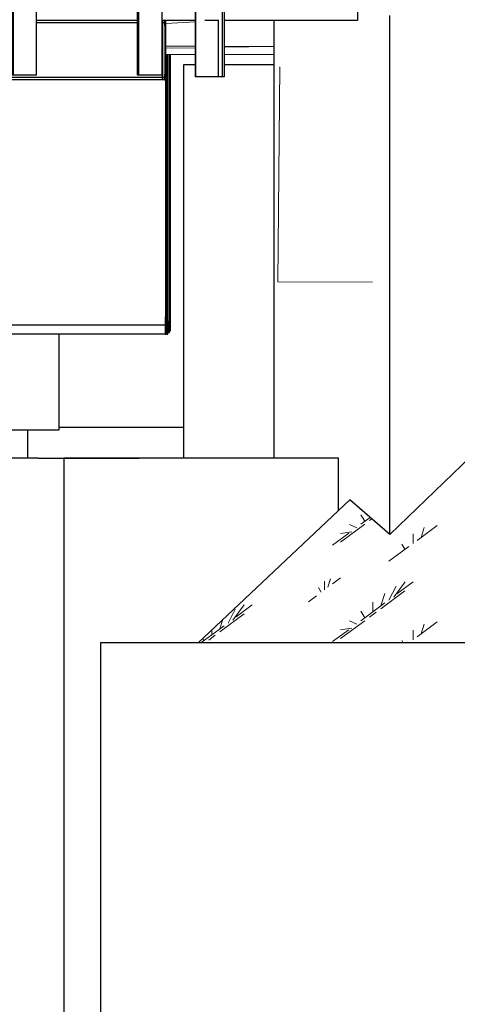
# Model space of a CAD drawing. Extents: x -805 to 3526, y -961 to 1039.
# Tile 108 of 256: x 288.45 to 289.77, y 33.58 to 36.56. Entities that reach past the tile are written whole.
import ezdxf

# ---------------------------------------------------------------- set-up
doc = ezdxf.new("R2010")
doc.units = 0
doc.linetypes.add('AUSGEZOGEN', pattern=[2, 1, 1])
doc.layers.get('0').update_dxf_attribs({"color": 251})
for name, color, linetype, lineweight in [('P-HP-Dorsten 2022 - Ansicht$0$IFCOUT_Oberbau_IFC_RVT-1-Schnitt 8$0$A-GENM', 13, 'Continuous', 9), ('P-HP-Dorsten 2022 - Ansicht$0$VE22-087 - Bf_Dorsten-Hervest ModellRevit2021_rvt-1-Schnitt 8$0$A-FLOR', 192, 'Continuous', 9), ('P-HP-Dorsten 2022 - Ansicht$0$VE22-087 - Bf_Dorsten-Hervest ModellRevit2021_rvt-1-Schnitt 8$0$A-FLOR-HRAL', 11, 'Continuous', 9), ('P-HP-Dorsten 2022 - Ansicht$0$VE22-087 - Bf_Dorsten-Hervest ModellRevit2021_rvt-1-Schnitt 8$0$A-FLOR-PATT', 8, 'Continuous', 35), ('P-HP-Dorsten 2022 - Ansicht$0$VE22-087 - Bf_Dorsten-Hervest ModellRevit2021_rvt-1-Schnitt 8$0$A-WALL', 113, 'Continuous', 9), ('P-HP-Dorsten 2022 - Ansicht$0$VE22-087 - Bf_Dorsten-Hervest ModellRevit2021_rvt-1-Schnitt 8$0$S-BEAM', 12, 'Continuous', 9), ('TTK-B-Bestand', 252, 'Continuous', 35), ('TTK-P-Treppe oben', 12, 'Continuous', 25), ('TTK-P-Treppe unten', 12, 'Continuous', 25)]:
    doc.layers.add(name, color=color, linetype=linetype, lineweight=lineweight)
doc.layers.add('TTK-P-Bahnsteig', color=12, linetype='Continuous')
doc.layers.add('TTK-P-TEXT', color=12, linetype='AUSGEZOGEN')
doc.styles.add('AKG DIN 6776', font='AKG_DIN67.TTF')
doc.dimstyles.new('TTK$6', dxfattribs={"dimtxt": 2.5, "dimasz": 2.5, "dimexe": 3.5, "dimexo": 0.1, "dimgap": 1, "dimtad": 1, "dimzin": 0, "dimtxsty": 'AKG DIN 6776', "dimblk": 'OBLIQUE', "dimcen": -0.09, "dimdle": 3, "dimse1": 1, "dimse2": 1, "dimclrd": 256, "dimclre": 256, "dimclrt": 256, "dimadec": 3, "dimazin": 0, "dimtfac": 1, "dimtofl": 0, "dimtmove": 0, "dimatfit": 3, "dimldrblk": 'OBLIQUE', "dimfxl": 7, "dimfxlon": 1, "dimtolj": 1, "dimtzin": 0, "dimlwd": -1, "dimlwe": -1, "dimarcsym": 0})

# ---------------------------------------------------------------- blocks, each defined once
blk = doc.blocks.new('*D549')
at = {"layer": 'DEFPOINTS', "color": 0}
for p in [(1594.653, 36.7397), (1594.3062, 36.5752), (8.2233, 0)]:
    blk.add_point(p, dxfattribs=at)
at = {"layer": 'TTK-B-Bestand', "insert": (1594.1093, 36.9835), "char_height": 0.25, "attachment_point": 5, "style": 'AKG DIN 6776'}
blk.add_mtext('\\A1;36,588', dxfattribs=at)
blk = doc.blocks.new('_OBLIQUE')
at = {"color": 0, "linetype": 'ByBlock'}
blk.add_line((-0.5, -0.5), (0.5, 0.5), dxfattribs=at)
blk = doc.blocks.new('*D548')
at = {"layer": 'DEFPOINTS', "color": 0}
for p in [(1585.5366, 36.7706), (1585.0459, 36.614), (-0.8681, 0.0309)]:
    blk.add_point(p, dxfattribs=at)
at = {"layer": 'TTK-B-Bestand', "insert": (1585.0178, 37.0144), "char_height": 0.25, "attachment_point": 5, "style": 'AKG DIN 6776'}
blk.add_mtext('\\A1;36,621', dxfattribs=at)
blk = doc.blocks.new('*D547')
at = {"layer": 'DEFPOINTS', "color": 0}
for p in [(1244.5951, 35.6713), (1244.1853, 35.5313), (0, 0)]:
    blk.add_point(p, dxfattribs=at)
at = {"layer": 'TTK-P-Treppe unten', "insert": (1244.1389, 35.9152), "char_height": 0.25, "attachment_point": 5, "style": 'AKG DIN 6776', "bg_fill": 3, "box_fill_scale": 1.1, "bg_fill_color": 256, "bg_fill_true_color": 13158600, "bg_fill_transparency": 0}
blk.add_mtext('\\A1;35,53', dxfattribs=at)
blk = doc.blocks.new('*D546')
at = {"layer": 'DEFPOINTS', "color": 0}
for p in [(1248.9571, 37.4519), (1249.0816, 37.3335), (0, 0)]:
    blk.add_point(p, dxfattribs=at)
at = {"layer": 'TTK-P-Treppe unten', "insert": (1249.4133, 37.6958), "char_height": 0.25, "attachment_point": 5, "style": 'AKG DIN 6776'}
blk.add_mtext('\\A1;37,33', dxfattribs=at)
blk = doc.blocks.new('*D545')
at = {"layer": 'DEFPOINTS', "color": 0}
for p in [(1259.6018, 37.4765), (1259.6991, 37.3874), (0.198, 0.0396)]:
    blk.add_point(p, dxfattribs=at)
at = {"layer": 'TTK-P-Treppe unten', "insert": (1259.1455, 37.7204), "char_height": 0.25, "attachment_point": 5, "style": 'AKG DIN 6776'}
blk.add_mtext('\\A1;37,35', dxfattribs=at)
blk = doc.blocks.new('*D543')
at = {"layer": 'DEFPOINTS', "color": 0}
for p in [(859.6449, 36.5698), (860.128, 36.5698), (-0.7156, 0.0247)]:
    blk.add_point(p, dxfattribs=at)
at = {"layer": 'TTK-P-TEXT', "insert": (860.5843, 36.8136), "char_height": 0.25, "attachment_point": 5, "style": 'AKG DIN 6776'}
blk.add_mtext('\\A1;36,55', dxfattribs=at)
blk = doc.blocks.new('*D541')
at = {"layer": 'DEFPOINTS', "color": 0}
for p in [(868.7985, 36.6417), (869.2816, 36.6417), (8.438, 0.0966)]:
    blk.add_point(p, dxfattribs=at)
at = {"layer": 'TTK-B-Bestand', "insert": (869.7378, 36.8855), "char_height": 0.25, "attachment_point": 5, "style": 'AKG DIN 6776'}
blk.add_mtext('\\A1;36,55', dxfattribs=at)
blk = doc.blocks.new('*D540')
at = {"layer": 'DEFPOINTS', "color": 0}
for p in [(1239.4124, 37.4656), (1239.2481, 37.3256), (-4.9372, 1.7943)]:
    blk.add_point(p, dxfattribs=at)
at = {"layer": 'TTK-P-Treppe unten', "insert": (1238.8681, 37.7095), "char_height": 0.25, "attachment_point": 5, "style": 'AKG DIN 6776', "bg_fill": 3, "box_fill_scale": 1.1, "bg_fill_color": 256, "bg_fill_true_color": 13158600, "bg_fill_transparency": 0}
blk.add_mtext('\\A1;37,329', dxfattribs=at)
blk = doc.blocks.new('*D539')
at = {"layer": 'DEFPOINTS', "color": 0}
for p in [(303.4751, 35.7451), (303.9213, 35.7444), (0, 0)]:
    blk.add_point(p, dxfattribs=at)
at = {"layer": 'TTK-P-Treppe oben', "insert": (304.3775, 35.9883), "char_height": 0.25, "attachment_point": 5, "style": 'AKG DIN 6776'}
blk.add_mtext('\\A1;35,75', dxfattribs=at)
blk = doc.blocks.new('*D538')
at = {"layer": 'DEFPOINTS', "color": 0}
for p in [(1076.6395, 36.011), (1076.7895, 35.997), (0, 0)]:
    blk.add_point(p, dxfattribs=at)
at = {"layer": 'TTK-P-Treppe oben', "insert": (1076.1833, 36.2548), "char_height": 0.25, "attachment_point": 5, "style": 'AKG DIN 6776'}
blk.add_mtext('\\A1;36,00', dxfattribs=at)
blk = doc.blocks.new('P-HP-Dorsten 2022 - Ansicht$0$VE22-087 - Bf_Dorsten-Hervest ModellRevit2021_rvt-1-Schnitt 8$0$IPEv Träger - IPEv 1000-14633589-Schnitt 8')
at = {"layer": 'P-HP-Dorsten 2022 - Ansicht$0$VE22-087 - Bf_Dorsten-Hervest ModellRevit2021_rvt-1-Schnitt 8$0$S-BEAM', "color": 250, "lineweight": 25}
for p, q in [((-47887.8, 36558.5), (-47887.8, 35662.5)), ((-47887.6, 35662.5), (-47887.6, 36558.5)), ((-57509.7, 35638.5), (-47888.8, 35638.5)), ((-47888.8, 35638.5), (-47888.8, 35610.5)), ((-47887.9, 35638.5), (-47888.8, 35638.5)), ((-47886.7, 35638.5), (-47887.5, 35638.5)), ((-47886.7, 35610.5), (-47886.7, 35638.5)), ((-47888.8, 35610.5), (-57509.7, 35610.5)), ((-47888.8, 35610.5), (-47886.7, 35610.5))]:
    blk.add_line(p, q, dxfattribs=at)
for centre, start_param, end_param in [((-47887.9, 36558.5), 4.712389, 4.793207), ((-47887.5, 36558.5), 1.489978, 1.570796), ((-47887.9, 35662.5), 3.141593, 4.712389), ((-47887.5, 35662.5), 1.570796, 3.141593)]:
    blk.add_ellipse(centre, major_axis=(0, 24), ratio=0.007059, start_param=start_param, end_param=end_param, dxfattribs=at)
blk = doc.blocks.new('P-HP-Dorsten 2022 - Ansicht$0$VE22-087 - Bf_Dorsten-Hervest ModellRevit2021_rvt-1-Schnitt 8$0$IPE Träger - IPE 180-14636197-Schnitt 8')
at = {"layer": 'P-HP-Dorsten 2022 - Ansicht$0$VE22-087 - Bf_Dorsten-Hervest ModellRevit2021_rvt-1-Schnitt 8$0$S-BEAM', "color": 250, "lineweight": 25}
for p, q in [((-47974, 36552.4), (-48278.5, 36552.4)), ((-47897.6, 36552.4), (-47898.5, 36552.4)), ((-47897.6, 36560.3), (-47897.6, 36552.4)), ((-47897.6, 36552.4), (-47897.3, 36552.4)), ((-47897.2, 36552.4), (-47896.9, 36552.4)), ((-47896.9, 36552.4), (-47896.9, 36560.3)), ((-47897.3, 36543.4), (-47897.3, 36397.4)), ((-57509.7, 36388.4), (-47897.6, 36388.4)), ((-47897.6, 36380.4), (-49097, 36380.4)), ((-47897.6, 36388.4), (-47897.6, 36380.4)), ((-47897.3, 36388.4), (-47897.6, 36388.4)), ((-47897.6, 36380.4), (-47896.9, 36380.4)), ((-47896.9, 36388.4), (-47897.2, 36388.4)), ((-47896.9, 36380.4), (-47896.9, 36388.4))]:
    blk.add_line(p, q, dxfattribs=at)
for centre, start_param, end_param in [((-47897.3, 36543.4), 4.712389, 6.283185), ((-47897.2, 36543.4), 0, 1.570796), ((-47897.3, 36397.4), 3.141593, 4.712389), ((-47897.2, 36397.4), 1.570796, 3.141593)]:
    blk.add_ellipse(centre, major_axis=(0, 9), ratio=0.007059, start_param=start_param, end_param=end_param, dxfattribs=at)
blk = doc.blocks.new('P-HP-Dorsten 2022 - Ansicht$0$VE22-087 - Bf_Dorsten-Hervest ModellRevit2021_rvt-1-Schnitt 8$0$Geländer - Pfoster L Profil 75mm-V55-Schnitt 8')
at = {"layer": 'P-HP-Dorsten 2022 - Ansicht$0$VE22-087 - Bf_Dorsten-Hervest ModellRevit2021_rvt-1-Schnitt 8$0$A-FLOR-HRAL', "color": 250, "lineweight": 25}
for p, q in [((-47969, 37520.3), (-47974, 37520.3)), ((-47974, 37520.3), (-47974, 36395.3)), ((-47968.5, 37520.3), (-47969, 37520.3)), ((-47969, 36395.3), (-47969, 37520.3)), ((-47898.5, 37520.3), (-47968.5, 37520.3)), ((-47968.5, 36395.3), (-47968.5, 37520.3)), ((-47898.5, 37520.3), (-47898.5, 37520.3)), ((-47898.5, 36395.3), (-47898.5, 37520.3)), ((-47974, 36395.3), (-47969, 36395.3)), ((-47969, 36395.3), (-47968.5, 36395.3)), ((-47968.5, 36395.3), (-47898.5, 36395.3)), ((-47898.5, 36395.3), (-47898.5, 36395.3))]:
    blk.add_line(p, q, dxfattribs=at)
blk = doc.blocks.new('P-HP-Dorsten 2022 - Ansicht$0$VE22-087 - Bf_Dorsten-Hervest ModellRevit2021_rvt-1-Schnitt 8$0$Geländer - Geländer-14735908-Schnitt 8')
for p in [(-380, 0), (0, 0)]:
    blk.add_blockref('P-HP-Dorsten 2022 - Ansicht$0$VE22-087 - Bf_Dorsten-Hervest ModellRevit2021_rvt-1-Schnitt 8$0$Geländer - Pfoster L Profil 75mm-V55-Schnitt 8', p)

msp = doc.modelspace()

# ---------------------------------------------------------------- linework, layer by layer
at = {"layer": 'P-HP-Dorsten 2022 - Ansicht$0$IFCOUT_Oberbau_IFC_RVT-1-Schnitt 8$0$A-GENM', "color": 251, "lineweight": 5}
for p, q in [((288.9814, 36.5555), (288.8912, 36.5503)), ((288.9814, 36.482), (288.891, 36.4821)), ((288.9814, 36.4776), (288.891, 36.4763)), ((289.2192, 36.4816), (289.0685, 36.4818)), ((289.2192, 36.4812), (289.0685, 36.4789)), ((288.891, 36.4571), (288.9814, 36.457)), ((289.0685, 36.4568), (289.2192, 36.4566))]:
    msp.add_line(p, q, dxfattribs=at)
at = {"layer": 'P-HP-Dorsten 2022 - Ansicht$0$VE22-087 - Bf_Dorsten-Hervest ModellRevit2021_rvt-1-Schnitt 8$0$A-FLOR', "color": 251, "lineweight": 25}
for p, q in [((289.4721, 36.5903), (289.4721, 36.5603)), ((288.8048, 36.5603), (288.5003, 36.5603)), ((288.9814, 36.5603), (288.8803, 36.5603)), ((289.0526, 36.5603), (289.0103, 36.5603)), ((289.4721, 36.5603), (289.0685, 36.5603))]:
    msp.add_line(p, q, dxfattribs=at)
at = {"layer": 'P-HP-Dorsten 2022 - Ansicht$0$VE22-087 - Bf_Dorsten-Hervest ModellRevit2021_rvt-1-Schnitt 8$0$A-FLOR-HRAL', "color": 251, "lineweight": 25}
for p, q in [((288.9823, 36.3892), (288.9823, 37.5822)), ((289.0636, 36.3892), (289.0636, 37.5842)), ((289.0685, 37.5842), (289.0685, 36.3892)), ((288.9814, 36.3892), (288.9814, 37.5142)), ((289.0512, 36.3892), (289.0512, 36.5603)), ((288.9823, 36.3892), (288.9814, 36.3892)), ((289.0512, 36.3892), (288.9823, 36.3892)), ((289.0636, 36.3892), (289.0512, 36.3892)), ((289.0685, 36.3892), (289.0636, 36.3892))]:
    msp.add_line(p, q, dxfattribs=at)
at = {"layer": 'P-HP-Dorsten 2022 - Ansicht$0$VE22-087 - Bf_Dorsten-Hervest ModellRevit2021_rvt-1-Schnitt 8$0$A-WALL', "color": 251, "lineweight": 25}
for p, q in [((288.9814, 36.4253), (288.9448, 36.4253)), ((289.2192, 36.4253), (289.0685, 36.4253))]:
    msp.add_line(p, q, dxfattribs=at)
at = {"layer": 'P-HP-Dorsten 2022 - Ansicht$0$VE22-087 - Bf_Dorsten-Hervest ModellRevit2021_rvt-1-Schnitt 8$0$S-BEAM', "color": 251, "lineweight": 25}
for p, q in [((288.888, 36.5524), (288.8819, 36.5524)), ((288.888, 36.5603), (288.888, 36.5524)), ((288.888, 36.5524), (288.8882, 36.5524)), ((288.8884, 36.5524), (288.8886, 36.5524)), ((288.8886, 36.5524), (288.8886, 36.5603)), ((288.8883, 36.5434), (288.8883, 36.3974)), ((288.8819, 36.3884), (288.888, 36.3884)), ((288.888, 36.3804), (288.8819, 36.3804)), ((288.888, 36.3884), (288.888, 36.3804)), ((288.8882, 36.3884), (288.888, 36.3884)), ((288.888, 36.3804), (288.8886, 36.3804)), ((288.8886, 36.3884), (288.8884, 36.3884)), ((288.8886, 36.3804), (288.8886, 36.3884))]:
    msp.add_line(p, q, dxfattribs=at)
for centre, start_param, end_param in [((288.8882, 36.5434), 4.712389, 6.283185), ((288.8884, 36.5434), 0, 1.570796), ((288.8882, 36.3974), 3.141593, 4.712389), ((288.8884, 36.3974), 1.570796, 3.141593)]:
    msp.add_ellipse(centre, major_axis=(0, 0.009), ratio=0.007059, start_param=start_param, end_param=end_param, dxfattribs=at)

# ---------------------------------------------------------------- block references
at = {"layer": 'P-HP-Dorsten 2022 - Ansicht$0$VE22-087 - Bf_Dorsten-Hervest ModellRevit2021_rvt-1-Schnitt 8$0$A-FLOR-HRAL', "color": 251, "lineweight": 25, "xscale": 0.001, "yscale": 0.001, "zscale": 0.001}
msp.add_blockref('P-HP-Dorsten 2022 - Ansicht$0$VE22-087 - Bf_Dorsten-Hervest ModellRevit2021_rvt-1-Schnitt 8$0$Geländer - Geländer-14735908-Schnitt 8', (336.7788, 0), dxfattribs=at)
at = {"layer": 'P-HP-Dorsten 2022 - Ansicht$0$VE22-087 - Bf_Dorsten-Hervest ModellRevit2021_rvt-1-Schnitt 8$0$S-BEAM', "color": 251, "lineweight": 25, "xscale": 0.001, "yscale": 0.001, "zscale": 0.001}
msp.add_blockref('P-HP-Dorsten 2022 - Ansicht$0$VE22-087 - Bf_Dorsten-Hervest ModellRevit2021_rvt-1-Schnitt 8$0$IPE Träger - IPE 180-14636197-Schnitt 8', (336.7788, 0), dxfattribs=at)

# ---------------------------------------------------------------- dimensions: what is measured, and where the dimension line sits
at = {"layer": 'TTK-B-Bestand', "color": 251}
for feature_location, offset, origin, text, picture, middle in [((1585.0459, 36.614), (0.4461, 0.1576), (-0.8681, 0.0309), '36,621', '*D548', (1585.0178, 37.0144)), ((1594.3062, 36.5752), (0.2947, 0.1656), (8.2233, 0), '36,588', '*D549', (1594.1093, 36.9835))]:
    dim = msp.add_ordinate_dim(feature_location=feature_location, offset=offset, dtype=0, origin=origin, text=text, dimstyle='TTK$6', override={"dimscale": 0, "dimdec": 3, "dimtmove": 1, "dimfxlon": 0}, dxfattribs=at)
    dim.commit()
    dim.dimension.update_dxf_attribs({"geometry": picture, "text_midpoint": middle})

# ---------------------------------------------------------------- next in the draw order: dimensions: what is measured, and where the dimension line sits
at = {"layer": 'TTK-P-Treppe unten', "color": 251}
dim = msp.add_ordinate_dim(feature_location=(1244.1853, 35.5313), offset=(0.4098, 0.14), dtype=0, origin=(0, 0), dimstyle='TTK$6', override={"dimscale": 0, "dimtfill": 1}, dxfattribs=at)
dim.commit()
dim.dimension.update_dxf_attribs({"geometry": '*D547', "text_midpoint": (1244.1389, 35.9152)})

# ---------------------------------------------------------------- next in the draw order: linework, layer by layer
at = {"layer": 'P-HP-Dorsten 2022 - Ansicht$0$IFCOUT_Oberbau_IFC_RVT-1-Schnitt 8$0$A-GENM', "color": 251}
for p in [(289.2369, 36.42), (289.5178, 35.7678)]:
    msp.add_line(p, (289.2309, 35.7683), dxfattribs=at)
at = {"layer": 'P-HP-Dorsten 2022 - Ansicht$0$VE22-087 - Bf_Dorsten-Hervest ModellRevit2021_rvt-1-Schnitt 8$0$A-FLOR', "color": 251, "lineweight": 25}
for p, q in [((290.7212, 36.1142), (289.5703, 35.0035)), ((288.9894, 34.6753), (289.4487, 35.1087)), ((289.5703, 35.0035), (289.4487, 35.1087))]:
    msp.add_line(p, q, dxfattribs=at)
at = {"layer": 'P-HP-Dorsten 2022 - Ansicht$0$VE22-087 - Bf_Dorsten-Hervest ModellRevit2021_rvt-1-Schnitt 8$0$A-FLOR-PATT', "color": 251, "linetype": 'Continuous', "lineweight": 9}
for p, q in [((289.4944, 35.0436), (289.4826, 35.0632)), ((289.4213, 34.9806), (289.4944, 35.0348)), ((289.47, 35.0241), (289.4482, 35.0341)), ((289.4822, 35.0346), (289.5103, 35.0554)), ((289.509, 35.0457), (289.5158, 35.0507)), ((289.6528, 34.9858), (289.7137, 35.031)), ((289.397, 34.9713), (289.4457, 35.0075)), ((289.4554, 35.0119), (289.4209, 35.007)), ((289.6406, 34.9769), (289.6406, 35.0061)), ((289.6649, 34.9951), (289.6743, 35.0248)), ((289.5675, 34.9226), (289.6284, 34.9678)), ((289.6163, 34.9588), (289.6068, 34.9744)), ((289.3726, 34.8365), (289.3726, 34.8628)), ((289.3822, 34.8438), (289.3905, 34.8698)), ((289.3969, 34.8545), (289.4213, 34.8726)), ((289.5821, 34.8139), (289.6166, 34.8601)), ((289.5919, 34.8238), (289.6406, 34.86)), ((289.3238, 34.8003), (289.3482, 34.8183)), ((289.3628, 34.8292), (289.3546, 34.8429)), ((289.5431, 34.7879), (289.5549, 34.825)), ((289.5432, 34.779), (289.6163, 34.8332)), ((289.5675, 34.8045), (289.5893, 34.8468)), ((289.0947, 34.7444), (289.1292, 34.7906)), ((289.1045, 34.7544), (289.1533, 34.7906)), ((289.4822, 34.7425), (289.5553, 34.7968)), ((289.5188, 34.7697), (289.5188, 34.7989)), ((289.0558, 34.7095), (289.1289, 34.7637)), ((289.0801, 34.7351), (289.1019, 34.7773)), ((289.4944, 34.7516), (289.4826, 34.7712)), ((289.509, 34.7537), (289.5285, 34.7681)), ((289.0557, 34.7185), (289.0645, 34.7462)), ((289.4213, 34.6886), (289.4944, 34.7428)), ((289.47, 34.7321), (289.4482, 34.742)), ((289.6528, 34.6938), (289.7137, 34.739)), ((289.6649, 34.7031), (289.6743, 34.7327)), ((288.9979, 34.6753), (289.068, 34.7273)), ((289.0217, 34.6842), (289.0412, 34.6987)), ((289.0314, 34.7003), (289.0314, 34.7149)), ((289.397, 34.6793), (289.4457, 34.7154)), ((289.4554, 34.7198), (289.4209, 34.7149)), ((289.6406, 34.6849), (289.6406, 34.7141)), ((289.0071, 34.6821), (289.0033, 34.6884)), ((289.6111, 34.6753), (289.6068, 34.6824)), ((289.6279, 34.6753), (289.6284, 34.6757))]:
    msp.add_line(p, q, dxfattribs=at)
at = {"layer": 'P-HP-Dorsten 2022 - Ansicht$0$VE22-087 - Bf_Dorsten-Hervest ModellRevit2021_rvt-1-Schnitt 8$0$A-WALL', "color": 251, "lineweight": 25}
for p, q in [((289.2192, 36.5603), (289.2192, 35.2348)), ((289.5703, 35.0035), (289.5703, 36.5753)), ((288.9448, 36.4253), (288.9448, 35.2348)), ((288.5689, 35.3209), (288.5689, 35.6105)), ((288.5689, 35.3286), (288.9448, 35.3286)), ((288.254, 35.3209), (288.5689, 35.3209)), ((288.4729, 35.3209), (288.4729, 35.2353)), ((288.5044, 35.2353), (288.0374, 35.2353)), ((288.5044, 35.2348), (288.5044, 35.2353)), ((288.5044, 35.2353), (288.7928, 35.2353)), ((288.7928, 35.2353), (288.8112, 35.2353)), ((288.5044, 35.2348), (288.5831, 35.2348)), ((289.4145, 35.2348), (288.5831, 35.2348)), ((288.5831, 35.2348), (288.5831, 32.0803)), ((289.4145, 35.0764), (289.4145, 35.2348)), ((290.0732, 34.6753), (288.6936, 34.6753)), ((288.6936, 34.6753), (288.6936, 32.0803))]:
    msp.add_line(p, q, dxfattribs=at)
at = {"layer": 'P-HP-Dorsten 2022 - Ansicht$0$VE22-087 - Bf_Dorsten-Hervest ModellRevit2021_rvt-1-Schnitt 8$0$S-BEAM', "color": 251, "lineweight": 25}
for p, q in [((288.8961, 36.4571), (288.8961, 35.6625)), ((288.8962, 35.6625), (288.8962, 36.4571)), ((288.9019, 36.4571), (288.9019, 35.6673)), ((288.902, 35.6673), (288.902, 36.4571)), ((288.9046, 36.4571), (288.9046, 35.6723)), ((288.9047, 35.6723), (288.9047, 36.4571)), ((288.8922, 35.6385), (288.895, 35.6385)), ((288.895, 35.6385), (288.895, 35.6105)), ((288.8959, 35.6385), (288.895, 35.6385)), ((288.8963, 35.6433), (288.9011, 35.6433)), ((288.8973, 35.6385), (288.8964, 35.6385)), ((288.8973, 35.6105), (288.8973, 35.6385)), ((288.9011, 35.6433), (288.9011, 35.6153)), ((288.9018, 35.6433), (288.9011, 35.6433)), ((288.9021, 35.6483), (288.9037, 35.6483)), ((288.9029, 35.6433), (288.9022, 35.6433)), ((288.9029, 35.6153), (288.9029, 35.6433)), ((288.9037, 35.6483), (288.9037, 35.6203)), ((288.9044, 35.6483), (288.9037, 35.6483)), ((288.9056, 35.6483), (288.9048, 35.6483)), ((288.9056, 35.6203), (288.9056, 35.6483)), ((288.895, 35.6105), (288.8922, 35.6105)), ((288.895, 35.6105), (288.8973, 35.6105)), ((288.9011, 35.6153), (288.8973, 35.6153)), ((288.9011, 35.6153), (288.9029, 35.6153)), ((288.9037, 35.6203), (288.9029, 35.6203)), ((288.9037, 35.6203), (288.9056, 35.6203))]:
    msp.add_line(p, q, dxfattribs=at)
for centre, ratio, start_param, end_param in [((288.8959, 35.6625), 0.007517, 3.141593, 4.712389), ((288.8964, 35.6625), 0.007517, 1.570796, 3.141593), ((288.9018, 35.6673), 0.005867, 3.141593, 4.712389), ((288.9022, 35.6673), 0.005867, 1.570796, 3.141593), ((288.9044, 35.6723), 0.0062, 3.141593, 4.712389), ((288.9048, 35.6723), 0.0062, 1.570796, 3.141593)]:
    msp.add_ellipse(centre, major_axis=(0, 0.024), ratio=ratio, start_param=start_param, end_param=end_param, dxfattribs=at)

# ---------------------------------------------------------------- next in the draw order: block references
at = {"layer": 'P-HP-Dorsten 2022 - Ansicht$0$VE22-087 - Bf_Dorsten-Hervest ModellRevit2021_rvt-1-Schnitt 8$0$S-BEAM', "color": 251, "lineweight": 25, "xscale": 0.001, "yscale": 0.001, "zscale": 0.001}
msp.add_blockref('P-HP-Dorsten 2022 - Ansicht$0$VE22-087 - Bf_Dorsten-Hervest ModellRevit2021_rvt-1-Schnitt 8$0$IPEv Träger - IPEv 1000-14633589-Schnitt 8', (336.7788, 0), dxfattribs=at)

# ---------------------------------------------------------------- next in the draw order: dimensions: what is measured, and where the dimension line sits
at = {"layer": 'TTK-B-Bestand', "color": 251}
dim = msp.add_ordinate_dim(feature_location=(868.7985, 36.6417), offset=(0.4831, 0), dtype=0, origin=(8.438, 0.0966), dimstyle='TTK$6', override={"dimscale": 0, "dimfxlon": 0}, dxfattribs=at)
dim.commit()
dim.dimension.update_dxf_attribs({"geometry": '*D541', "text_midpoint": (869.7378, 36.8855)})
at = {"layer": 'TTK-P-TEXT', "color": 251}
dim = msp.add_ordinate_dim(feature_location=(859.6449, 36.5698), offset=(0.4831, 0), dtype=0, origin=(-0.7156, 0.0247), dimstyle='TTK$6', override={"dimscale": 0, "dimfxlon": 0}, dxfattribs=at)
dim.commit()
dim.dimension.update_dxf_attribs({"geometry": '*D543', "text_midpoint": (860.5843, 36.8136)})
at = {"layer": 'TTK-P-Treppe unten', "color": 251}
for feature_location, offset, origin, picture, middle in [((1249.0816, 37.3335), (-0.1245, 0.1184), (0, 0), '*D546', (1249.4133, 37.6958)), ((1259.6991, 37.3874), (-0.0973, 0.0891), (0.198, 0.0396), '*D545', (1259.1455, 37.7204))]:
    dim = msp.add_ordinate_dim(feature_location=feature_location, offset=offset, dtype=0, origin=origin, dimstyle='TTK$6', override={"dimscale": 0}, dxfattribs=at)
    dim.commit()
    dim.dimension.update_dxf_attribs({"geometry": picture, "text_midpoint": middle})

# ---------------------------------------------------------------- next in the draw order: dimensions: what is measured, and where the dimension line sits
dim = msp.add_ordinate_dim(feature_location=(1239.2481, 37.3256), offset=(0.1119, 0.1412), dtype=0, origin=(-4.9372, 1.7943), text='37,329', dimstyle='TTK$6', override={"dimscale": 0, "dimtfill": 1}, dxfattribs=at)
dim.commit()
dim.dimension.update_dxf_attribs({"geometry": '*D540', "text_midpoint": (1238.8681, 37.7095)})

# ---------------------------------------------------------------- next in the draw order: linework, layer by layer
at = {"layer": 'TTK-P-Bahnsteig', "color": 251}
msp.add_circle((473.7851, 39.1322), 1000, dxfattribs=at)

# ---------------------------------------------------------------- next in the draw order: dimensions: what is measured, and where the dimension line sits
at = {"layer": 'TTK-P-Treppe oben', "color": 251}
for feature_location, offset, picture, middle in [((1076.7895, 35.997), (-0.15, 0.014), '*D538', (1076.1833, 36.2548)), ((303.4751, 35.7451), (0.4462, -0.0007), '*D539', (304.3775, 35.9883))]:
    dim = msp.add_ordinate_dim(feature_location=feature_location, offset=offset, dtype=0, origin=(0, 0), dimstyle='TTK$6', override={"dimscale": 0}, dxfattribs=at)
    dim.commit()
    dim.dimension.update_dxf_attribs({"geometry": picture, "text_midpoint": middle})

doc.saveas('drawing.dxf')
